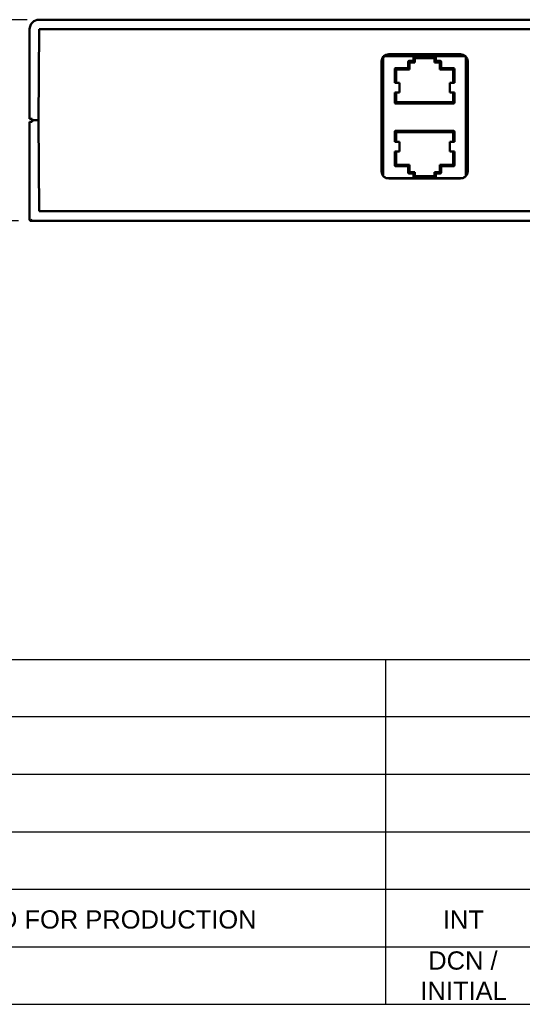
# Model space of a CAD drawing. Header units: inches. Extents: x 0 to 17, y 0 to 11.
# Tile 2 of 21: x 2.1 to 4.2, y 0.4 to 4.4. Entities that reach past the tile are written whole.
import ezdxf

# ---------------------------------------------------------------- set-up
doc = ezdxf.new("R2010")
doc.units = ezdxf.units.IN
doc.header["$LTSCALE"] = 0.75
doc.header["$MEASUREMENT"] = 0
for name, color, linetype in [('A3 ASME - Drawing Template (V1) v1_0', 7, 'Continuous'), ('Border', 7, 'Continuous'), ('Titleblock', 7, 'Continuous')]:
    doc.layers.add(name, color=color, linetype=linetype)
for name, color, linetype, lineweight in [('Annotations', 7, 'Continuous', 25), ('Dimensions', 7, 'Continuous', 25), ('Visible', 7, 'Continuous', 50)]:
    doc.layers.add(name, color=color, linetype=linetype, lineweight=lineweight)
doc.styles.get("Standard").update_dxf_attribs({"font": 'arial.ttf'})
doc.dimstyles.get("Standard").update_dxf_attribs({"dimtxt": 0.12, "dimasz": 0.12, "dimexe": 0.1, "dimexo": 0.05, "dimgap": 0.06, "dimtad": 0, "dimtih": 1, "dimtoh": 1, "dimlfac": 25.399986, "dimdsep": 46, "dimtxsty": 'Standard', "dimcen": 0, "dimclrd": 256, "dimclre": 256, "dimclrt": 256, "dimazin": 2, "dimtp": 0.01, "dimtm": 0.01, "dimtfac": 1, "dimtofl": 0, "dimtmove": 0, "dimatfit": 3, "dimfxl": 1, "dimtolj": 1, "dimarcsym": 1})

# ---------------------------------------------------------------- blocks, each defined once
blk = doc.blocks.new('ANSI_B_SHEET')
at = {"layer": 'Border'}
blk.add_line((0.62, 0.38), (16.38, 0.38), dxfattribs=at)
blk = doc.blocks.new('A3 ASME - DRAWING TEMPLATE (V1) V1')
at = {"layer": 'A3 ASME - Drawing Template (V1) v1_0'}
for p, q in [((0.78894, 4.220906), (40.81934, 4.220906)), ((8.43894, 4.220906), (8.43894, 0.620906)), ((22.48894, 3.620906), (0.78894, 3.620906)), ((22.48894, 3.020906), (0.78894, 3.020906)), ((0.78894, 2.420906), (22.48894, 2.420906)), ((22.48894, 1.820906), (0.78894, 1.820906)), ((0.78894, 1.220906), (22.48894, 1.220906)), ((0.78894, 0.620906), (40.81934, 0.620906))]:
    blk.add_line(p, q, dxfattribs=at)
blk = doc.blocks.new('*D13')
at = {"layer": 'Defpoints', "color": 0, "transparency": 16777216}
for p in [(2.20869, 4.42753), (1.509325, 3.600758), (2.173257, 3.600758)]:
    blk.add_point(p, dxfattribs=at)
at = {"layer": 'Dimensions', "lineweight": -2, "transparency": 16777216}
for p, q in [((2.15869, 4.42753), (1.409325, 4.42753)), ((1.509325, 4.30753), (1.509325, 4.151047)), ((1.509325, 3.720758), (1.509325, 3.877241)), ((2.123257, 3.600758), (1.409325, 3.600758))]:
    blk.add_line(p, q, dxfattribs=at)
at = {"layer": 'Dimensions', "transparency": 16777216}
for points in [[(1.489325, 4.30753), (1.529325, 4.30753), (1.509325, 4.42753)], [(1.489325, 3.720758), (1.529325, 3.720758), (1.509325, 3.600758)]]:
    blk.add_solid(points, dxfattribs=at)
at = {"layer": 'Dimensions', "transparency": 16777216, "insert": (1.509325, 4.014144), "char_height": 0.12, "attachment_point": 5}
blk.add_mtext('\\A1;42 [1.7in]', dxfattribs=at)

msp = doc.modelspace()

# ---------------------------------------------------------------- linework, layer by layer
at = {"layer": 'Visible'}
for p, q in [((6.06696, 4.42753), (2.20869, 4.42753)), ((6.06696, 4.42753), (2.20869, 4.42753)), ((2.16932, 4.38816), (2.16932, 4.02005)), ((2.16932, 4.38816), (2.16932, 4.02005)), ((2.20869, 4.38816), (2.20543, 4.01414)), ((2.20869, 4.38816), (2.20543, 4.01414)), ((2.20869, 4.38816), (6.06696, 4.38816)), ((2.20869, 4.38816), (6.06696, 4.38816)), ((3.61617, 3.80372), (3.61617, 4.25647)), ((3.61617, 3.80372), (3.61617, 4.25647)), ((3.62326, 4.26988), (3.62326, 3.78453)), ((3.62326, 4.26988), (3.62326, 3.78453)), ((3.63113, 4.27775), (3.95554, 4.27775)), ((3.63113, 4.27775), (3.95554, 4.27775)), ((3.6457, 4.286), (3.94097, 4.286)), ((3.6457, 4.286), (3.94097, 4.286)), ((3.72542, 4.25413), (3.72542, 4.23248)), ((3.72542, 4.25413), (3.72542, 4.23248)), ((3.72641, 4.25674), (3.72641, 4.22756)), ((3.72641, 4.25674), (3.72641, 4.22756)), ((3.72658, 4.25692), (3.73133, 4.25216)), ((3.72658, 4.25692), (3.73133, 4.25216)), ((3.74845, 4.25708), (3.72676, 4.25708)), ((3.74845, 4.25708), (3.72676, 4.25708)), ((3.74353, 4.25807), (3.72936, 4.25807)), ((3.74353, 4.25807), (3.72936, 4.25807)), ((3.75338, 4.25216), (3.73133, 4.25216)), ((3.73133, 4.25216), (3.73133, 4.22264)), ((3.75338, 4.25216), (3.73133, 4.25216)), ((3.73133, 4.25216), (3.73133, 4.22264)), ((3.8392, 4.27718), (3.74747, 4.27718)), ((3.74747, 4.27718), (3.74747, 4.26988)), ((3.74747, 4.27718), (3.74747, 4.26988)), ((3.8392, 4.27718), (3.74747, 4.27718)), ((3.74747, 4.26988), (3.74747, 4.26201)), ((3.74747, 4.26988), (3.74747, 4.26201)), ((3.74845, 4.26988), (3.74845, 4.25708)), ((3.74845, 4.26988), (3.83822, 4.26988)), ((3.74845, 4.26988), (3.74845, 4.25708)), ((3.74845, 4.26988), (3.83822, 4.26988)), ((3.74845, 4.25708), (3.75338, 4.25216)), ((3.74845, 4.25708), (3.75338, 4.25216)), ((3.75338, 4.26988), (3.75338, 4.25216)), ((3.75338, 4.26988), (3.75338, 4.25216)), ((3.8333, 4.25216), (3.8333, 4.26988)), ((3.8333, 4.25216), (3.8333, 4.26988)), ((3.83822, 4.25708), (3.8333, 4.25216)), ((3.83822, 4.25708), (3.8333, 4.25216)), ((3.85534, 4.25216), (3.8333, 4.25216)), ((3.85534, 4.25216), (3.8333, 4.25216)), ((3.83822, 4.25708), (3.83822, 4.26988)), ((3.83822, 4.25708), (3.83822, 4.26988)), ((3.85992, 4.25708), (3.83822, 4.25708)), ((3.85992, 4.25708), (3.83822, 4.25708)), ((3.8392, 4.26988), (3.8392, 4.27718)), ((3.8392, 4.26988), (3.8392, 4.27718)), ((3.8392, 4.26201), (3.8392, 4.26988)), ((3.8392, 4.26201), (3.8392, 4.26988)), ((3.85731, 4.25807), (3.84314, 4.25807)), ((3.85731, 4.25807), (3.84314, 4.25807)), ((3.8601, 4.25692), (3.85534, 4.25216)), ((3.8601, 4.25692), (3.85534, 4.25216)), ((3.85534, 4.22264), (3.85534, 4.25216)), ((3.85534, 4.22264), (3.85534, 4.25216)), ((3.86027, 4.22756), (3.86027, 4.25674)), ((3.86027, 4.22756), (3.86027, 4.25674)), ((3.86125, 4.23248), (3.86125, 4.25413)), ((3.86125, 4.23248), (3.86125, 4.25413)), ((3.96341, 3.78453), (3.96341, 4.26988)), ((3.96341, 3.78453), (3.96341, 4.26988)), ((3.9705, 4.25647), (3.9705, 3.80372)), ((3.9705, 4.25647), (3.9705, 3.80372)), ((3.6703, 4.2246), (3.6703, 4.16811)), ((3.6703, 4.2246), (3.6703, 4.16811)), ((3.67129, 4.22721), (3.67129, 4.16811)), ((3.67129, 4.22721), (3.67129, 4.16811)), ((3.67146, 4.22739), (3.67621, 4.22264)), ((3.67146, 4.22739), (3.67621, 4.22264)), ((3.72641, 4.22756), (3.67164, 4.22756)), ((3.72641, 4.22756), (3.67164, 4.22756)), ((3.72149, 4.22854), (3.67424, 4.22854)), ((3.72149, 4.22854), (3.67424, 4.22854)), ((3.73133, 4.22264), (3.67621, 4.22264)), ((3.67621, 4.22264), (3.67621, 4.16811)), ((3.67621, 4.22264), (3.67621, 4.16811)), ((3.73133, 4.22264), (3.67621, 4.22264)), ((3.72641, 4.22756), (3.73133, 4.22264)), ((3.72641, 4.22756), (3.73133, 4.22264)), ((3.86027, 4.22756), (3.85534, 4.22264)), ((3.86027, 4.22756), (3.85534, 4.22264)), ((3.91046, 4.22264), (3.85534, 4.22264)), ((3.91046, 4.22264), (3.85534, 4.22264)), ((3.91504, 4.22756), (3.86027, 4.22756)), ((3.91504, 4.22756), (3.86027, 4.22756)), ((3.91243, 4.22854), (3.86519, 4.22854)), ((3.91243, 4.22854), (3.86519, 4.22854)), ((3.91521, 4.22739), (3.91046, 4.22264)), ((3.91521, 4.22739), (3.91046, 4.22264)), ((3.91046, 4.16811), (3.91046, 4.22264)), ((3.91046, 4.16811), (3.91046, 4.22264)), ((3.91538, 4.16811), (3.91538, 4.22721)), ((3.91538, 4.16811), (3.91538, 4.22721)), ((3.91637, 4.16811), (3.91637, 4.2246)), ((3.91637, 4.16811), (3.91637, 4.2246)), ((3.68015, 4.16811), (3.6703, 4.16811)), ((3.68015, 4.16811), (3.6703, 4.16811)), ((3.6703, 4.12874), (3.6703, 4.08681)), ((3.6703, 4.12874), (3.68015, 4.12874)), ((3.6703, 4.12874), (3.6703, 4.08681)), ((3.6703, 4.12874), (3.68015, 4.12874)), ((3.67129, 4.12874), (3.67129, 4.0842)), ((3.67129, 4.12874), (3.67129, 4.0842)), ((3.67621, 4.12874), (3.67621, 4.08878)), ((3.67621, 4.12874), (3.67621, 4.08878)), ((3.68999, 4.16811), (3.68015, 4.16811)), ((3.68999, 4.16811), (3.68015, 4.16811)), ((3.68015, 4.12874), (3.68999, 4.12874)), ((3.68015, 4.12874), (3.68999, 4.12874)), ((3.68999, 4.12874), (3.68999, 4.16811)), ((3.68999, 4.12874), (3.68999, 4.16811)), ((3.90652, 4.16811), (3.89668, 4.16811)), ((3.89668, 4.16811), (3.89668, 4.12874)), ((3.90652, 4.16811), (3.89668, 4.16811)), ((3.89668, 4.16811), (3.89668, 4.12874)), ((3.89668, 4.12874), (3.90652, 4.12874)), ((3.89668, 4.12874), (3.90652, 4.12874)), ((3.91637, 4.16811), (3.90652, 4.16811)), ((3.91637, 4.16811), (3.90652, 4.16811)), ((3.90652, 4.12874), (3.91637, 4.12874)), ((3.90652, 4.12874), (3.91637, 4.12874)), ((3.91046, 4.08878), (3.91046, 4.12874)), ((3.91046, 4.08878), (3.91046, 4.12874)), ((3.91538, 4.0842), (3.91538, 4.12874)), ((3.91538, 4.0842), (3.91538, 4.12874)), ((3.91637, 4.08681), (3.91637, 4.12874)), ((3.91637, 4.08681), (3.91637, 4.12874)), ((3.67146, 4.08402), (3.67621, 4.08878)), ((3.67146, 4.08402), (3.67621, 4.08878)), ((3.67621, 4.08878), (3.91046, 4.08878)), ((3.67621, 4.08878), (3.91046, 4.08878)), ((3.91521, 4.08402), (3.91046, 4.08878)), ((3.91521, 4.08402), (3.91046, 4.08878)), ((3.67164, 4.08386), (3.91504, 4.08386)), ((3.67164, 4.08386), (3.91504, 4.08386)), ((3.67424, 4.08287), (3.91243, 4.08287)), ((3.67424, 4.08287), (3.91243, 4.08287)), ((2.17916, 4.02005), (2.16932, 4.02005)), ((2.17916, 4.02005), (2.16932, 4.02005)), ((2.16932, 4.00824), (2.16932, 3.60469)), ((2.16932, 4.00824), (2.17916, 4.00824)), ((2.16932, 4.00824), (2.17916, 4.00824)), ((2.16932, 4.00824), (2.16932, 3.60469)), ((2.17916, 4.02005), (2.17916, 4.01414)), ((2.17916, 4.02005), (2.17916, 4.00824)), ((2.17916, 4.01414), (2.20543, 4.01414)), ((2.17916, 4.01414), (2.17916, 4.00824)), ((2.17916, 4.01414), (2.20543, 4.01414)), ((2.20869, 3.64013), (2.20543, 4.01414)), ((2.20869, 3.64013), (2.20543, 4.01414)), ((3.6703, 3.96673), (3.6703, 3.9248)), ((3.6703, 3.96673), (3.6703, 3.9248)), ((3.67129, 3.96933), (3.67129, 3.9248)), ((3.67129, 3.96933), (3.67129, 3.9248)), ((3.67146, 3.96951), (3.67621, 3.96476)), ((3.67146, 3.96951), (3.67621, 3.96476)), ((3.91504, 3.96968), (3.67164, 3.96968)), ((3.91504, 3.96968), (3.67164, 3.96968)), ((3.91243, 3.97067), (3.67424, 3.97067)), ((3.91243, 3.97067), (3.67424, 3.97067)), ((3.91521, 3.96951), (3.91046, 3.96476)), ((3.91521, 3.96951), (3.91046, 3.96476)), ((3.91538, 3.9248), (3.91538, 3.96933)), ((3.91538, 3.9248), (3.91538, 3.96933)), ((3.91637, 3.9248), (3.91637, 3.96673)), ((3.91637, 3.9248), (3.91637, 3.96673)), ((3.91046, 3.96476), (3.67621, 3.96476)), ((3.67621, 3.96476), (3.67621, 3.9248)), ((3.91046, 3.96476), (3.67621, 3.96476)), ((3.67621, 3.96476), (3.67621, 3.9248)), ((3.91046, 3.9248), (3.91046, 3.96476)), ((3.91046, 3.9248), (3.91046, 3.96476)), ((3.68015, 3.9248), (3.6703, 3.9248)), ((3.68015, 3.9248), (3.6703, 3.9248)), ((3.68999, 3.9248), (3.68015, 3.9248)), ((3.68999, 3.9248), (3.68015, 3.9248)), ((3.68999, 3.88543), (3.68999, 3.9248)), ((3.68999, 3.88543), (3.68999, 3.9248)), ((3.90652, 3.9248), (3.89668, 3.9248)), ((3.89668, 3.9248), (3.89668, 3.88543)), ((3.90652, 3.9248), (3.89668, 3.9248)), ((3.89668, 3.9248), (3.89668, 3.88543)), ((3.91637, 3.9248), (3.90652, 3.9248)), ((3.91637, 3.9248), (3.90652, 3.9248)), ((3.6703, 3.88543), (3.6703, 3.82893)), ((3.6703, 3.88543), (3.68015, 3.88543)), ((3.6703, 3.88543), (3.6703, 3.82893)), ((3.6703, 3.88543), (3.68015, 3.88543)), ((3.67129, 3.88543), (3.67129, 3.82633)), ((3.67129, 3.88543), (3.67129, 3.82633)), ((3.67621, 3.88543), (3.67621, 3.8309)), ((3.67621, 3.88543), (3.67621, 3.8309)), ((3.68015, 3.88543), (3.68999, 3.88543)), ((3.68015, 3.88543), (3.68999, 3.88543)), ((3.89668, 3.88543), (3.90652, 3.88543)), ((3.89668, 3.88543), (3.90652, 3.88543)), ((3.90652, 3.88543), (3.91637, 3.88543)), ((3.90652, 3.88543), (3.91637, 3.88543)), ((3.91046, 3.8309), (3.91046, 3.88543)), ((3.91046, 3.8309), (3.91046, 3.88543)), ((3.91538, 3.82633), (3.91538, 3.88543)), ((3.91538, 3.82633), (3.91538, 3.88543)), ((3.91637, 3.82893), (3.91637, 3.88543)), ((3.91637, 3.82893), (3.91637, 3.88543)), ((3.67146, 3.82615), (3.67621, 3.8309)), ((3.67146, 3.82615), (3.67621, 3.8309)), ((3.67164, 3.82598), (3.72641, 3.82598)), ((3.67164, 3.82598), (3.72641, 3.82598)), ((3.67424, 3.825), (3.72149, 3.825)), ((3.67424, 3.825), (3.72149, 3.825)), ((3.67621, 3.8309), (3.73133, 3.8309)), ((3.67621, 3.8309), (3.73133, 3.8309)), ((3.72542, 3.82106), (3.72542, 3.79941)), ((3.72542, 3.82106), (3.72542, 3.79941)), ((3.72641, 3.82598), (3.73133, 3.8309)), ((3.72641, 3.82598), (3.73133, 3.8309)), ((3.72641, 3.82598), (3.72641, 3.7968)), ((3.72641, 3.82598), (3.72641, 3.7968)), ((3.73133, 3.8309), (3.73133, 3.80138)), ((3.73133, 3.8309), (3.73133, 3.80138)), ((3.85534, 3.8309), (3.91046, 3.8309)), ((3.86027, 3.82598), (3.85534, 3.8309)), ((3.85534, 3.80138), (3.85534, 3.8309)), ((3.86027, 3.82598), (3.85534, 3.8309)), ((3.85534, 3.80138), (3.85534, 3.8309)), ((3.85534, 3.8309), (3.91046, 3.8309)), ((3.86027, 3.82598), (3.91504, 3.82598)), ((3.86027, 3.7968), (3.86027, 3.82598)), ((3.86027, 3.7968), (3.86027, 3.82598)), ((3.86027, 3.82598), (3.91504, 3.82598)), ((3.86125, 3.79941), (3.86125, 3.82106)), ((3.86125, 3.79941), (3.86125, 3.82106)), ((3.86519, 3.825), (3.91243, 3.825)), ((3.86519, 3.825), (3.91243, 3.825)), ((3.91521, 3.82615), (3.91046, 3.8309)), ((3.91521, 3.82615), (3.91046, 3.8309)), ((3.6272, 3.78071), (3.62818, 3.78071)), ((3.6272, 3.78071), (3.62818, 3.78071)), ((3.62818, 3.78071), (3.6329, 3.78071)), ((3.62818, 3.78071), (3.6329, 3.78071)), ((3.6329, 3.77711), (3.6329, 3.78071)), ((3.6329, 3.77711), (3.6329, 3.78071)), ((3.95055, 3.77578), (3.63613, 3.77578)), ((3.95055, 3.77578), (3.63613, 3.77578)), ((3.94097, 3.77419), (3.6457, 3.77419)), ((3.94097, 3.77419), (3.6457, 3.77419)), ((3.72658, 3.79662), (3.73133, 3.80138)), ((3.72658, 3.79662), (3.73133, 3.80138)), ((3.72676, 3.79645), (3.74845, 3.79645)), ((3.72676, 3.79645), (3.74845, 3.79645)), ((3.72936, 3.79547), (3.74353, 3.79547)), ((3.72936, 3.79547), (3.74353, 3.79547)), ((3.73133, 3.80138), (3.75338, 3.80138)), ((3.73133, 3.80138), (3.75338, 3.80138)), ((3.74747, 3.79153), (3.74747, 3.78366)), ((3.74747, 3.79153), (3.74747, 3.78366)), ((3.74747, 3.78366), (3.74747, 3.77636)), ((3.74747, 3.78366), (3.74747, 3.77636)), ((3.74747, 3.77636), (3.8392, 3.77636)), ((3.74747, 3.77636), (3.8392, 3.77636)), ((3.74845, 3.79645), (3.75338, 3.80138)), ((3.74845, 3.79645), (3.75338, 3.80138)), ((3.74845, 3.79645), (3.74845, 3.78366)), ((3.74845, 3.79645), (3.74845, 3.78366)), ((3.83822, 3.78366), (3.74845, 3.78366)), ((3.83822, 3.78366), (3.74845, 3.78366)), ((3.75338, 3.80138), (3.75338, 3.78366)), ((3.75338, 3.80138), (3.75338, 3.78366)), ((3.8333, 3.80138), (3.85534, 3.80138)), ((3.83822, 3.79645), (3.8333, 3.80138)), ((3.8333, 3.78366), (3.8333, 3.80138)), ((3.83822, 3.79645), (3.8333, 3.80138)), ((3.8333, 3.78366), (3.8333, 3.80138)), ((3.8333, 3.80138), (3.85534, 3.80138)), ((3.83822, 3.79645), (3.85992, 3.79645)), ((3.83822, 3.78366), (3.83822, 3.79645)), ((3.83822, 3.78366), (3.83822, 3.79645)), ((3.83822, 3.79645), (3.85992, 3.79645)), ((3.8392, 3.78366), (3.8392, 3.79153)), ((3.8392, 3.78366), (3.8392, 3.79153)), ((3.8392, 3.77636), (3.8392, 3.78366)), ((3.8392, 3.77636), (3.8392, 3.78366)), ((3.84314, 3.79547), (3.85731, 3.79547)), ((3.84314, 3.79547), (3.85731, 3.79547)), ((3.8601, 3.79662), (3.85534, 3.80138)), ((3.8601, 3.79662), (3.85534, 3.80138)), ((3.95377, 3.78071), (3.95849, 3.78071)), ((3.95377, 3.77711), (3.95377, 3.78071)), ((3.95377, 3.77711), (3.95377, 3.78071)), ((3.95377, 3.78071), (3.95849, 3.78071)), ((3.95948, 3.78071), (3.95849, 3.78071)), ((3.95948, 3.78071), (3.95849, 3.78071)), ((2.20869, 3.64013), (6.06696, 3.64013)), ((2.20869, 3.64013), (6.06696, 3.64013)), ((2.17326, 3.60076), (6.10239, 3.60076)), ((2.17326, 3.60076), (6.10239, 3.60076))]:
    msp.add_line(p, q, dxfattribs=at)
at = {"layer": 'Visible', "extrusion": (0, 0, -1)}
for centre, radius, start, end in [((-2.20869, 4.38816), 0.03937, 0, 90), ((-2.20869, 4.38816), 0.03937, 0, 90), ((-3.6457, 4.25647), 0.02953, 0, 90), ((-3.6457, 4.25647), 0.02953, 0, 90), ((-3.72936, 4.25413), 0.00394, 0, 90), ((-3.72936, 4.25413), 0.00394, 0, 90), ((-3.85731, 4.25413), 0.00394, 90, 180), ((-3.85731, 4.25413), 0.00394, 90, 180), ((-3.94097, 4.25647), 0.02953, 90, 180), ((-3.94097, 4.25647), 0.02953, 90, 180), ((-3.67424, 4.2246), 0.00394, 0, 90), ((-3.67424, 4.2246), 0.00394, 0, 90), ((-3.91243, 4.2246), 0.00394, 90, 180), ((-3.91243, 4.2246), 0.00394, 90, 180), ((-3.67424, 4.08681), 0.00394, 270, 0), ((-3.67424, 4.08681), 0.00394, 270, 0), ((-3.91243, 4.08681), 0.00394, 180, 270), ((-3.91243, 4.08681), 0.00394, 180, 270), ((-3.67424, 3.96673), 0.00394, 0, 90), ((-3.67424, 3.96673), 0.00394, 0, 90), ((-3.91243, 3.96673), 0.00394, 90, 180), ((-3.91243, 3.96673), 0.00394, 90, 180), ((-3.67424, 3.82893), 0.00394, 270, 0), ((-3.67424, 3.82893), 0.00394, 270, 0), ((-3.91243, 3.82893), 0.00394, 180, 270), ((-3.91243, 3.82893), 0.00394, 180, 270), ((-3.6457, 3.80372), 0.02953, 270, 0), ((-3.6457, 3.80372), 0.02953, 270, 0), ((-3.72936, 3.79941), 0.00394, 270, 0), ((-3.72936, 3.79941), 0.00394, 270, 0), ((-3.85731, 3.79941), 0.00394, 180, 270), ((-3.85731, 3.79941), 0.00394, 180, 270), ((-3.94097, 3.80372), 0.02953, 180, 270), ((-3.94097, 3.80372), 0.02953, 180, 270)]:
    msp.add_arc(centre, radius, start, end, dxfattribs=at)
at = {"layer": 'Visible'}
for centre, radius, start, end in [((3.63113, 4.26988), 0.00787, 90, 180), ((3.63113, 4.26988), 0.00787, 90, 180), ((3.74353, 4.26201), 0.00394, 270, 0), ((3.74353, 4.26201), 0.00394, 270, 0), ((3.84314, 4.26201), 0.00394, 180, 270), ((3.84314, 4.26201), 0.00394, 180, 270), ((3.95554, 4.26988), 0.00787, 0, 90), ((3.95554, 4.26988), 0.00787, 0, 90), ((3.72149, 4.23248), 0.00394, 270, 0), ((3.72149, 4.23248), 0.00394, 270, 0), ((3.86519, 4.23248), 0.00394, 180, 270), ((3.86519, 4.23248), 0.00394, 180, 270), ((3.72149, 3.82106), 0.00394, 0, 90), ((3.72149, 3.82106), 0.00394, 0, 90), ((3.86519, 3.82106), 0.00394, 90, 180), ((3.86519, 3.82106), 0.00394, 90, 180), ((3.74353, 3.79153), 0.00394, 0, 90), ((3.74353, 3.79153), 0.00394, 0, 90), ((3.84314, 3.79153), 0.00394, 90, 180), ((3.84314, 3.79153), 0.00394, 90, 180)]:
    msp.add_arc(centre, radius, start, end, dxfattribs=at)
at = {"layer": 'Visible', "extrusion": (0, 0, -1)}
msp.add_ellipse((2.17326, 3.60469), major_axis=(0.00278, 0.00278), ratio=1, start_param=2.3561945, end_param=2.6272691, dxfattribs=at)
msp.add_ellipse((2.17326, 3.60469), major_axis=(0.00278, 0.00278), ratio=1, start_param=2.3561945, end_param=2.6272691, dxfattribs=at)
at = {"layer": 'Visible'}
for points, knots in [([(2.16932, 3.6047), (2.16932, 3.60381), (2.16963, 3.60286), (2.17062, 3.60173), (2.17103, 3.6014), (2.17174, 3.60106), (2.17196, 3.60097), (2.1722, 3.6009)], [-0.165122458, -0.165122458, -0.165122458, -0.165122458, -0.139855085, -0.139855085, -0.127221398, -0.127221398, -0.121839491, -0.121839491, -0.121839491, -0.121839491]), ([(2.16932, 3.6047), (2.16932, 3.60381), (2.16963, 3.60286), (2.17062, 3.60173), (2.17103, 3.6014), (2.17174, 3.60106), (2.17196, 3.60097), (2.1722, 3.6009)], [-0.165122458, -0.165122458, -0.165122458, -0.165122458, -0.139855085, -0.139855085, -0.127221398, -0.127221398, -0.121839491, -0.121839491, -0.121839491, -0.121839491]), ([(2.1722, 3.6009), (2.17244, 3.60097), (2.17269, 3.60106), (2.17356, 3.6014), (2.17421, 3.60173), (2.17627, 3.60286), (2.17776, 3.60381), (2.17916, 3.6047)], [-0.043282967, -0.043282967, -0.043282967, -0.043282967, -0.037901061, -0.037901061, -0.025267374, -0.025267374, 0, 0, 0, 0]), ([(2.1722, 3.6009), (2.17244, 3.60097), (2.17269, 3.60106), (2.17356, 3.6014), (2.17421, 3.60173), (2.17627, 3.60286), (2.17776, 3.60381), (2.17916, 3.6047)], [-0.043282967, -0.043282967, -0.043282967, -0.043282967, -0.037901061, -0.037901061, -0.025267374, -0.025267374, 0, 0, 0, 0])]:
    msp.add_open_spline(points, degree=3, knots=knots, dxfattribs=at)

# ---------------------------------------------------------------- block references
at = {"layer": 'Border'}
msp.add_blockref('ANSI_B_SHEET', (0, 0), dxfattribs=at)
at = {"layer": 'Titleblock', "xscale": 0.393701, "yscale": 0.393701, "zscale": 0.393701}
msp.add_blockref('A3 ASME - DRAWING TEMPLATE (V1) V1', (0.30939, 0.13555), dxfattribs=at)

# ---------------------------------------------------------------- texts
at = {"layer": 'Annotations', "char_height": 0.075, "attachment_point": 1}
for s, width, insert in [('\\pi0.54611;RELEASED FOR PRODUCTION', 2.61811, (1.0137, 0.76636)), ('\\pi0.23651;INT', 0.629921, (3.63181, 0.76569)), ('\\pi0.17639;DCN /\\P\\pi0.14414;INITIAL', 0.629921, (3.63181, 0.59758))]:
    msp.add_mtext_dynamic_manual_height_columns(s, width=width, gutter_width=0.6, heights=[0], dxfattribs=dict(at, insert=insert))

# ---------------------------------------------------------------- dimensions: what is measured, and where the dimension line sits
at = {"layer": 'Dimensions'}
dim = msp.add_linear_dim(base=(1.50933, 3.60076), p1=(2.20869, 4.42753), p2=(2.17326, 3.60076), angle=270, dimstyle='Standard', override={"dimlfac": 50.799973}, dxfattribs=at)
dim.commit()
dim.dimension.update_dxf_attribs({"geometry": '*D13', "text_midpoint": (1.50933, 4.01414), "dimtype": 160})

doc.saveas('drawing.dxf')
